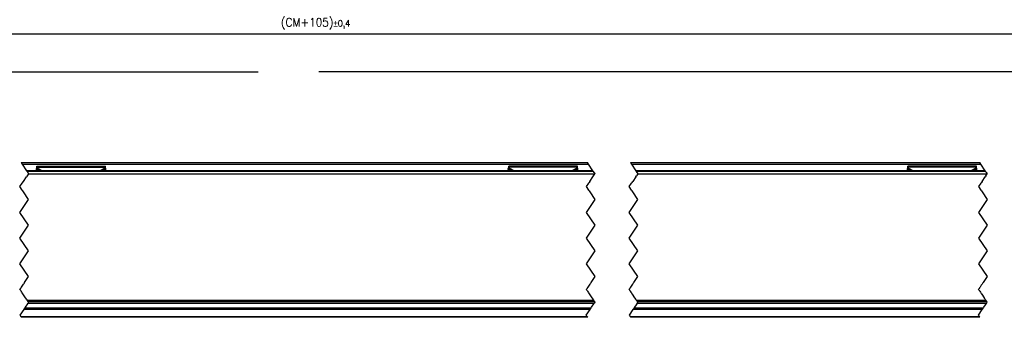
# Model space of a CAD drawing. Header units: millimetres. Extents: x -746 to 1006, y -92 to 517.
# Tile 27 of 59: x -363 to -134, y 86 to 155. Entities that reach past the tile are written whole.
import ezdxf

# ---------------------------------------------------------------- set-up
doc = ezdxf.new("R2010")
doc.units = ezdxf.units.MM
doc.linetypes.add('DOT_CENTER', pattern=[14, 12, -1, 0, -1])
doc.layers.add('1', color=7, linetype='Continuous')
doc.styles.add('CONVERTER_12', font='txt.shx', dxfattribs={"width": 0.9})
doc.dimstyles.new('ME10_DIM_25', dxfattribs={"dimtxt": 2, "dimasz": 2, "dimexe": 1, "dimexo": 1, "dimgap": 1, "dimtad": 1, "dimdsep": 46, "dimtxsty": 'CONVERTER_12', "dimsah": 1, "dimcen": 0.09, "dimclrd": 2, "dimclre": 2, "dimclrt": 2, "dimadec": 0, "dimazin": 0, "dimtol": 1, "dimtp": 0.4, "dimtm": 0.4, "dimtfac": 0.75, "dimtdec": 0, "dimtix": 1, "dimtmove": 0, "dimatfit": 3, "dimfxl": 1, "dimtolj": 1, "dimtzin": 0, "dimarcsym": 0})
doc.dimstyles.get("Standard").update_dxf_attribs({"dimtxt": 0.18, "dimasz": 0.18, "dimexe": 0.18, "dimexo": 0.0625, "dimgap": 0.09, "dimtad": 0, "dimtih": 1, "dimtoh": 1, "dimdec": 4, "dimzin": 0, "dimdsep": 46, "dimtxsty": 'Standard', "dimcen": 0.09, "dimadec": 0, "dimazin": 0, "dimtfac": 1, "dimtdec": 4, "dimtofl": 0, "dimtmove": 0, "dimatfit": 3, "dimfxl": 1, "dimtolj": 1, "dimtzin": 0, "dimarcsym": 0})

# ---------------------------------------------------------------- blocks, each defined once
blk = doc.blocks.new('REGLA_SV2-620-T__11', base_point=(-532.95, 87.75))
at = {"color": 2, "linetype": 'DOT_CENTER'}
for p, q in [((-361.84, 119.95), (-361.74, 119.79)), ((-361.74, 119.79), (-361.71, 119.75)), ((-361.71, 119.75), (-361.57, 119.55)), ((-361.57, 119.55), (-361.51, 119.46)), ((-361.51, 119.46), (-361.51, 119.45)), ((-361.51, 119.45), (-361.38, 119.26)), ((-229.74, 119.79), (-229.84, 119.95)), ((-229.71, 119.75), (-229.74, 119.79)), ((-229.57, 119.55), (-229.71, 119.75)), ((-229.57, 119.55), (-229.52, 119.46)), ((-229.52, 119.46), (-229.51, 119.45)), ((-229.51, 119.45), (-229.38, 119.26)), ((-219.84, 119.95), (-219.74, 119.79)), ((-219.74, 119.79), (-219.71, 119.75)), ((-219.57, 119.55), (-219.71, 119.75)), ((-219.57, 119.55), (-219.52, 119.46)), ((-219.52, 119.46), (-219.51, 119.45)), ((-219.51, 119.45), (-219.38, 119.26)), ((-138.32, 119.79), (-138.43, 119.95)), ((-138.29, 119.75), (-138.32, 119.79)), ((-138.29, 119.75), (-138.16, 119.55)), ((-138.16, 119.55), (-138.1, 119.46)), ((-138.1, 119.46), (-138.09, 119.45)), ((-138.09, 119.45), (-137.97, 119.26)), ((-363.38, 116.25), (-362.84, 117.05)), ((-362.84, 117.05), (-362.58, 117.45)), ((-362.58, 117.45), (-361.84, 118.55)), ((-361.71, 118.75), (-361.84, 118.55)), ((-361.38, 119.25), (-361.71, 118.75)), ((-361.38, 119.26), (-361.38, 119.25)), ((-230.84, 117.05), (-231.38, 116.25)), ((-230.71, 117.25), (-230.84, 117.05)), ((-230.58, 117.45), (-230.71, 117.25)), ((-230.58, 117.45), (-229.84, 118.55)), ((-229.84, 118.55), (-229.72, 118.74)), ((-229.72, 118.74), (-229.38, 119.25)), ((-229.38, 119.26), (-229.38, 119.25)), ((-221.38, 116.25), (-220.84, 117.05)), ((-220.71, 117.25), (-220.84, 117.05)), ((-220.71, 117.25), (-220.58, 117.45)), ((-219.84, 118.55), (-220.58, 117.45)), ((-219.84, 118.55), (-219.71, 118.75)), ((-219.38, 119.26), (-219.71, 118.75)), ((-139.43, 117.05), (-139.96, 116.25)), ((-139.43, 117.05), (-139.3, 117.25)), ((-139.16, 117.45), (-139.3, 117.25)), ((-139.16, 117.45), (-138.44, 118.54)), ((-138.3, 118.74), (-138.44, 118.54)), ((-138.3, 118.74), (-137.96, 119.25)), ((-137.97, 119.26), (-137.96, 119.25)), ((-362.84, 115.45), (-363.38, 116.25)), ((-362.84, 115.45), (-362.71, 115.25)), ((-362.57, 115.05), (-362.71, 115.25)), ((-361.38, 113.25), (-362.57, 115.05)), ((-231.38, 116.25), (-230.84, 115.45)), ((-230.71, 115.25), (-230.84, 115.45)), ((-230.71, 115.25), (-230.57, 115.05)), ((-230.57, 115.05), (-229.38, 113.25)), ((-220.84, 115.45), (-221.38, 116.25)), ((-220.84, 115.45), (-220.71, 115.25)), ((-220.57, 115.05), (-220.71, 115.25)), ((-219.38, 113.25), (-220.57, 115.05)), ((-139.96, 116.25), (-139.43, 115.45)), ((-139.29, 115.25), (-139.43, 115.45)), ((-139.29, 115.25), (-139.16, 115.05)), ((-139.16, 115.05), (-137.96, 113.25)), ((-363.38, 110.25), (-361.38, 113.25)), ((-229.38, 113.25), (-231.38, 110.25)), ((-221.38, 110.25), (-219.38, 113.25)), ((-137.96, 113.25), (-139.96, 110.25)), ((-361.38, 107.25), (-363.38, 110.25)), ((-231.38, 110.25), (-229.38, 107.25)), ((-219.38, 107.25), (-221.38, 110.25)), ((-139.96, 110.25), (-137.96, 107.25)), ((-363.38, 104.25), (-361.38, 107.25)), ((-229.38, 107.25), (-231.38, 104.25)), ((-221.38, 104.25), (-219.38, 107.25)), ((-137.96, 107.25), (-139.96, 104.25)), ((-361.38, 101.25), (-363.38, 104.25)), ((-231.38, 104.25), (-229.38, 101.25)), ((-219.38, 101.25), (-221.38, 104.25)), ((-139.96, 104.25), (-137.96, 101.25)), ((-363.38, 98.25), (-361.38, 101.25)), ((-229.38, 101.25), (-231.38, 98.25)), ((-221.38, 98.25), (-219.38, 101.25)), ((-137.96, 101.25), (-139.96, 98.25)), ((-361.38, 95.25), (-363.38, 98.25)), ((-231.38, 98.25), (-229.38, 95.25)), ((-219.38, 95.25), (-221.38, 98.25)), ((-139.96, 98.25), (-137.96, 95.25)), ((-362.3, 93.86), (-361.38, 95.25)), ((-229.38, 95.25), (-230.3, 93.86)), ((-220.3, 93.86), (-219.38, 95.25)), ((-137.96, 95.25), (-138.89, 93.86)), ((-363.38, 92.25), (-363.3, 92.37)), ((-363.27, 92.09), (-363.38, 92.25)), ((-363.3, 92.37), (-363.27, 92.41)), ((-363.27, 92.41), (-363.24, 92.45)), ((-363.24, 92.05), (-363.27, 92.09)), ((-363.24, 92.45), (-363.2, 92.51)), ((-363.2, 91.99), (-363.24, 92.05)), ((-363.2, 92.51), (-363.18, 92.54)), ((-363.09, 91.82), (-363.2, 91.99)), ((-363.18, 92.54), (-363.16, 92.58)), ((-363.16, 92.58), (-363.15, 92.59)), ((-363.15, 92.59), (-363.13, 92.62)), ((-363.13, 92.62), (-363.11, 92.65)), ((-363.11, 92.65), (-363.09, 92.68)), ((-363.09, 92.68), (-363.02, 92.78)), ((-362.95, 91.61), (-363.09, 91.82)), ((-363.02, 92.78), (-362.73, 93.22)), ((-362.73, 93.22), (-362.57, 93.46)), ((-362.57, 93.46), (-362.44, 93.65)), ((-362.44, 93.65), (-362.35, 93.79)), ((-362.35, 93.79), (-362.33, 93.82)), ((-362.33, 93.82), (-362.3, 93.86)), ((-231.3, 92.37), (-231.38, 92.25)), ((-231.38, 92.25), (-231.27, 92.09)), ((-231.27, 92.41), (-231.3, 92.37)), ((-231.24, 92.45), (-231.27, 92.41)), ((-231.27, 92.09), (-231.24, 92.05)), ((-231.21, 92.51), (-231.24, 92.45)), ((-231.24, 92.05), (-231.2, 91.99)), ((-231.18, 92.54), (-231.21, 92.51)), ((-231.2, 91.99), (-231.09, 91.82)), ((-231.16, 92.58), (-231.18, 92.54)), ((-231.15, 92.59), (-231.16, 92.58)), ((-231.13, 92.62), (-231.15, 92.59)), ((-231.11, 92.65), (-231.13, 92.62)), ((-231.09, 92.68), (-231.11, 92.65)), ((-231.02, 92.78), (-231.09, 92.68)), ((-231.09, 91.82), (-230.95, 91.61)), ((-230.73, 93.22), (-231.02, 92.78)), ((-230.57, 93.46), (-230.73, 93.22)), ((-230.44, 93.65), (-230.57, 93.46)), ((-230.35, 93.79), (-230.44, 93.65)), ((-230.33, 93.82), (-230.35, 93.79)), ((-230.3, 93.86), (-230.33, 93.82)), ((-221.38, 92.25), (-221.3, 92.37)), ((-221.38, 92.25), (-221.27, 92.09)), ((-221.3, 92.37), (-221.27, 92.41)), ((-221.27, 92.41), (-221.24, 92.45)), ((-221.27, 92.09), (-221.24, 92.05)), ((-221.24, 92.45), (-221.21, 92.51)), ((-221.23, 92.02), (-221.24, 92.05)), ((-221.2, 91.99), (-221.23, 92.02)), ((-221.21, 92.51), (-221.18, 92.54)), ((-221.16, 91.93), (-221.2, 91.99)), ((-221.18, 92.54), (-221.16, 92.58)), ((-221.16, 92.58), (-221.15, 92.59)), ((-221.09, 91.82), (-221.16, 91.93)), ((-221.15, 92.59), (-221.13, 92.62)), ((-221.13, 92.62), (-221.02, 92.78)), ((-220.95, 91.61), (-221.09, 91.82)), ((-221.02, 92.78), (-220.73, 93.22)), ((-220.73, 93.22), (-220.57, 93.46)), ((-220.57, 93.46), (-220.44, 93.65)), ((-220.44, 93.65), (-220.35, 93.79)), ((-220.35, 93.79), (-220.3, 93.86)), ((-139.88, 92.37), (-139.96, 92.25)), ((-139.86, 92.09), (-139.96, 92.25)), ((-139.85, 92.41), (-139.88, 92.37)), ((-139.83, 92.05), (-139.86, 92.09)), ((-139.83, 92.45), (-139.85, 92.41)), ((-139.79, 92.51), (-139.83, 92.45)), ((-139.83, 92.05), (-139.81, 92.02)), ((-139.81, 92.02), (-139.79, 91.99)), ((-139.77, 92.54), (-139.79, 92.51)), ((-139.79, 91.99), (-139.75, 91.93)), ((-139.74, 92.58), (-139.77, 92.54)), ((-139.75, 91.93), (-139.67, 91.82)), ((-139.71, 92.62), (-139.74, 92.59)), ((-139.74, 92.59), (-139.74, 92.58)), ((-139.61, 92.78), (-139.71, 92.62)), ((-139.67, 91.82), (-139.53, 91.61)), ((-139.32, 93.22), (-139.61, 92.78)), ((-139.15, 93.46), (-139.32, 93.22)), ((-139.03, 93.65), (-139.15, 93.46)), ((-138.94, 93.79), (-139.03, 93.65)), ((-138.89, 93.86), (-138.94, 93.79)), ((-362.84, 91.45), (-362.95, 91.61)), ((-362.09, 90.32), (-362.84, 91.45)), ((-362.03, 90.23), (-362.09, 90.32)), ((-361.85, 89.96), (-362.03, 90.23)), ((-361.74, 89.8), (-361.85, 89.96)), ((-361.67, 89.69), (-361.74, 89.8)), ((-361.64, 89.65), (-361.67, 89.69)), ((-361.63, 89.64), (-361.64, 89.65)), ((-361.53, 89.48), (-361.63, 89.64)), ((-230.95, 91.61), (-230.84, 91.45)), ((-230.84, 91.45), (-230.09, 90.32)), ((-230.09, 90.32), (-230.03, 90.23)), ((-230.03, 90.23), (-229.85, 89.96)), ((-229.85, 89.96), (-229.74, 89.8)), ((-229.74, 89.8), (-229.67, 89.69)), ((-229.67, 89.69), (-229.64, 89.65)), ((-229.64, 89.65), (-229.64, 89.64)), ((-229.64, 89.64), (-229.53, 89.48)), ((-220.87, 91.49), (-220.95, 91.61)), ((-220.85, 91.46), (-220.87, 91.49)), ((-220.84, 91.45), (-220.85, 91.46)), ((-220.75, 91.31), (-220.84, 91.45)), ((-220.72, 91.27), (-220.75, 91.31)), ((-220.71, 91.24), (-220.72, 91.27)), ((-220.67, 91.19), (-220.71, 91.24)), ((-220.64, 91.14), (-220.67, 91.19)), ((-220.09, 90.32), (-220.64, 91.14)), ((-220.03, 90.23), (-220.09, 90.32)), ((-219.85, 89.96), (-220.03, 90.23)), ((-219.78, 89.86), (-219.85, 89.96)), ((-219.74, 89.8), (-219.78, 89.86)), ((-219.67, 89.69), (-219.74, 89.8)), ((-219.64, 89.65), (-219.67, 89.69)), ((-219.64, 89.64), (-219.64, 89.65)), ((-219.53, 89.48), (-219.64, 89.64)), ((-139.53, 91.61), (-139.45, 91.49)), ((-139.45, 91.49), (-139.44, 91.46)), ((-139.44, 91.46), (-139.43, 91.45)), ((-139.43, 91.45), (-139.34, 91.31)), ((-139.34, 91.31), (-139.31, 91.27)), ((-139.31, 91.27), (-139.29, 91.24)), ((-139.29, 91.24), (-139.26, 91.19)), ((-139.26, 91.19), (-139.22, 91.14)), ((-139.22, 91.14), (-138.67, 90.32)), ((-138.67, 90.32), (-138.62, 90.23)), ((-138.62, 90.23), (-138.43, 89.96)), ((-138.43, 89.96), (-138.37, 89.86)), ((-138.37, 89.86), (-138.33, 89.8)), ((-138.33, 89.8), (-138.25, 89.69)), ((-138.25, 89.69), (-138.23, 89.65)), ((-138.23, 89.65), (-138.22, 89.64)), ((-138.22, 89.64), (-138.11, 89.48)), ((-362.3, 87.87), (-362.38, 87.75)), ((-362.24, 87.95), (-362.3, 87.87)), ((-362.15, 88.09), (-362.24, 87.95)), ((-361.63, 88.86), (-362.15, 88.09)), ((-361.63, 88.86), (-361.52, 89.04)), ((-361.52, 89.46), (-361.53, 89.48)), ((-361.43, 89.34), (-361.52, 89.46)), ((-361.52, 89.04), (-361.51, 89.05)), ((-361.51, 89.05), (-361.42, 89.18)), ((-361.38, 89.25), (-361.43, 89.34)), ((-361.42, 89.18), (-361.41, 89.19)), ((-361.41, 89.19), (-361.38, 89.25)), ((-230.38, 87.75), (-230.3, 87.87)), ((-230.3, 87.87), (-230.24, 87.95)), ((-230.24, 87.95), (-230.15, 88.09)), ((-230.15, 88.09), (-229.64, 88.86)), ((-229.52, 89.04), (-229.64, 88.86)), ((-229.53, 89.48), (-229.52, 89.46)), ((-229.52, 89.46), (-229.43, 89.34)), ((-229.51, 89.05), (-229.52, 89.04)), ((-229.42, 89.18), (-229.51, 89.05)), ((-229.43, 89.34), (-229.38, 89.25)), ((-229.41, 89.19), (-229.42, 89.18)), ((-229.38, 89.25), (-229.41, 89.19)), ((-220.3, 87.87), (-220.38, 87.75)), ((-220.24, 87.95), (-220.3, 87.87)), ((-220.15, 88.09), (-220.24, 87.95)), ((-219.77, 88.66), (-220.15, 88.09)), ((-219.64, 88.86), (-219.77, 88.66)), ((-219.64, 88.86), (-219.52, 89.04)), ((-219.52, 89.46), (-219.53, 89.48)), ((-219.43, 89.34), (-219.52, 89.46)), ((-219.52, 89.04), (-219.5, 89.06)), ((-219.5, 89.06), (-219.42, 89.18)), ((-219.38, 89.25), (-219.43, 89.34)), ((-219.42, 89.18), (-219.41, 89.19)), ((-219.41, 89.19), (-219.38, 89.25)), ((-138.96, 87.75), (-138.88, 87.87)), ((-138.88, 87.87), (-138.83, 87.95)), ((-138.83, 87.95), (-138.73, 88.09)), ((-138.73, 88.09), (-138.35, 88.66)), ((-138.35, 88.66), (-138.22, 88.86)), ((-138.1, 89.04), (-138.22, 88.86)), ((-138.11, 89.48), (-138.1, 89.46)), ((-138.1, 89.46), (-138.02, 89.34)), ((-138.09, 89.06), (-138.1, 89.04)), ((-138.01, 89.18), (-138.09, 89.06)), ((-138.02, 89.34), (-137.96, 89.25)), ((-138, 89.19), (-138.01, 89.18)), ((-137.96, 89.25), (-138, 89.19))]:
    blk.add_line(p, q, dxfattribs=at)
at = {"color": 7, "linetype": 'Continuous'}
for p, q in [((-229.84, 119.95), (-361.84, 119.95)), ((-138.43, 119.95), (-219.84, 119.95)), ((-361.38, 119.26), (-229.38, 119.26)), ((-219.38, 119.26), (-137.97, 119.26)), ((-230.38, 87.75), (-362.38, 87.75)), ((-361.52, 89.04), (-229.52, 89.04)), ((-138.96, 87.75), (-220.38, 87.75)), ((-138.1, 89.04), (-219.52, 89.04))]:
    blk.add_line(p, q, dxfattribs=at)
at = {"color": 3, "linetype": 'Continuous'}
for p, q in [((-229.71, 119.75), (-361.71, 119.75)), ((-151.65, 119.75), (-219.71, 119.75)), ((-146.76, 119.75), (-151.65, 119.75)), ((-145.25, 119.75), (-146.76, 119.75)), ((-140.48, 119.75), (-145.25, 119.75)), ((-140.36, 119.75), (-140.48, 119.75)), ((-138.29, 119.75), (-140.36, 119.75)), ((-229.64, 89.65), (-361.64, 89.65)), ((-138.23, 89.65), (-219.64, 89.65)), ((-362.24, 87.95), (-230.24, 87.95)), ((-229.53, 89.48), (-361.53, 89.48)), ((-229.51, 89.05), (-361.51, 89.05)), ((-220.24, 87.95), (-138.83, 87.95)), ((-138.11, 89.48), (-219.53, 89.48)), ((-219.5, 89.06), (-138.09, 89.06))]:
    blk.add_line(p, q, dxfattribs=at)
blk = doc.blocks.new('SOPORTE_SV2-T__12', base_point=(-532.95, 85.75))
at = {"color": 2, "linetype": 'DOT_CENTER'}
for p, q in [((-363.11, 121.85), (-362.87, 121.49)), ((-230.87, 121.49), (-231.11, 121.85)), ((-221.11, 121.85), (-220.87, 121.49)), ((-139.46, 121.49), (-139.69, 121.85)), ((-362.87, 121.49), (-361.84, 119.95)), ((-361.84, 119.95), (-361.74, 119.79)), ((-361.57, 119.55), (-361.51, 119.46)), ((-361.51, 119.46), (-361.51, 119.45)), ((-361.51, 119.45), (-361.38, 119.26)), ((-229.84, 119.95), (-230.87, 121.49)), ((-229.74, 119.79), (-229.84, 119.95)), ((-229.57, 119.55), (-229.52, 119.46)), ((-229.52, 119.46), (-229.51, 119.45)), ((-229.51, 119.45), (-229.38, 119.26)), ((-220.87, 121.49), (-219.84, 119.95)), ((-219.84, 119.95), (-219.74, 119.79)), ((-219.57, 119.55), (-219.71, 119.75)), ((-138.43, 119.95), (-139.46, 121.49)), ((-138.32, 119.79), (-138.43, 119.95)), ((-138.29, 119.75), (-138.32, 119.79)), ((-138.29, 119.75), (-138.16, 119.55)), ((-138.16, 119.55), (-138.1, 119.46)), ((-138.1, 119.46), (-138.09, 119.45)), ((-138.09, 119.45), (-137.97, 119.26)), ((-363.38, 116.25), (-362.84, 117.05)), ((-362.58, 117.45), (-361.84, 118.55)), ((-361.38, 119.25), (-361.71, 118.75)), ((-361.38, 119.26), (-361.38, 119.25)), ((-230.84, 117.05), (-231.38, 116.25)), ((-230.58, 117.45), (-230.71, 117.25)), ((-230.58, 117.45), (-229.84, 118.55)), ((-229.71, 118.75), (-229.38, 119.25)), ((-229.38, 119.26), (-229.38, 119.25)), ((-221.38, 116.25), (-220.84, 117.05)), ((-220.71, 117.25), (-220.84, 117.05)), ((-219.84, 118.55), (-220.58, 117.45)), ((-219.84, 118.55), (-219.72, 118.74)), ((-139.43, 117.05), (-139.96, 116.25)), ((-139.43, 117.05), (-139.3, 117.25)), ((-139.16, 117.45), (-139.3, 117.25)), ((-139.16, 117.45), (-138.44, 118.54)), ((-138.3, 118.74), (-138.44, 118.54)), ((-138.3, 118.74), (-137.96, 119.25)), ((-137.97, 119.26), (-137.96, 119.25)), ((-362.84, 115.45), (-363.38, 116.25)), ((-362.84, 115.45), (-362.71, 115.25)), ((-362.57, 115.05), (-362.71, 115.25)), ((-361.38, 113.25), (-362.57, 115.05)), ((-231.38, 116.25), (-230.84, 115.45)), ((-230.71, 115.25), (-230.84, 115.45)), ((-230.71, 115.25), (-230.57, 115.05)), ((-230.57, 115.05), (-229.38, 113.25)), ((-220.84, 115.45), (-221.38, 116.25)), ((-220.84, 115.45), (-220.71, 115.25)), ((-219.38, 113.25), (-220.57, 115.05)), ((-139.96, 116.25), (-139.43, 115.45)), ((-139.29, 115.25), (-139.43, 115.45)), ((-139.16, 115.05), (-137.96, 113.25)), ((-363.38, 110.25), (-361.38, 113.25)), ((-229.38, 113.25), (-231.38, 110.25)), ((-221.38, 110.25), (-219.38, 113.25)), ((-137.96, 113.25), (-139.96, 110.25)), ((-361.38, 107.25), (-363.38, 110.25)), ((-231.38, 110.25), (-229.38, 107.25)), ((-219.38, 107.25), (-221.38, 110.25)), ((-139.96, 110.25), (-137.96, 107.25)), ((-363.38, 104.25), (-361.38, 107.25)), ((-229.38, 107.25), (-231.38, 104.25)), ((-221.38, 104.25), (-219.38, 107.25)), ((-137.96, 107.25), (-139.96, 104.25)), ((-361.38, 101.25), (-363.38, 104.25)), ((-231.38, 104.25), (-229.38, 101.25)), ((-219.38, 101.25), (-221.38, 104.25)), ((-139.96, 104.25), (-137.96, 101.25)), ((-363.38, 98.25), (-361.38, 101.25)), ((-229.38, 101.25), (-231.38, 98.25)), ((-221.38, 98.25), (-219.38, 101.25)), ((-137.96, 101.25), (-139.96, 98.25)), ((-361.38, 95.25), (-363.38, 98.25)), ((-231.38, 98.25), (-229.38, 95.25)), ((-219.38, 95.25), (-221.38, 98.25)), ((-139.96, 98.25), (-137.96, 95.25)), ((-362.3, 93.86), (-361.38, 95.25)), ((-229.38, 95.25), (-230.3, 93.86)), ((-220.3, 93.86), (-219.38, 95.25)), ((-137.96, 95.25), (-138.89, 93.86)), ((-363.38, 92.25), (-363.3, 92.37)), ((-363.3, 92.37), (-363.27, 92.41)), ((-363.27, 92.41), (-363.24, 92.45)), ((-363.24, 92.45), (-363.2, 92.51)), ((-363.2, 91.99), (-363.24, 92.05)), ((-363.2, 92.51), (-363.18, 92.54)), ((-363.09, 91.82), (-363.2, 91.99)), ((-363.18, 92.54), (-363.16, 92.58)), ((-363.16, 92.58), (-363.15, 92.59)), ((-363.15, 92.59), (-363.13, 92.62)), ((-363.13, 92.62), (-363.11, 92.65)), ((-363.11, 92.65), (-363.09, 92.68)), ((-363.09, 92.68), (-363.02, 92.78)), ((-362.95, 91.61), (-363.09, 91.82)), ((-363.02, 92.78), (-362.73, 93.22)), ((-362.73, 93.22), (-362.57, 93.46)), ((-362.57, 93.46), (-362.44, 93.65)), ((-362.44, 93.65), (-362.35, 93.79)), ((-362.35, 93.79), (-362.33, 93.82)), ((-362.33, 93.82), (-362.3, 93.86)), ((-231.3, 92.37), (-231.38, 92.25)), ((-231.27, 92.41), (-231.3, 92.37)), ((-231.24, 92.45), (-231.27, 92.41)), ((-231.21, 92.51), (-231.24, 92.45)), ((-231.24, 92.05), (-231.2, 91.99)), ((-231.18, 92.54), (-231.21, 92.51)), ((-231.2, 91.99), (-231.09, 91.82)), ((-231.16, 92.58), (-231.18, 92.54)), ((-231.15, 92.59), (-231.16, 92.58)), ((-231.13, 92.62), (-231.15, 92.59)), ((-231.11, 92.65), (-231.13, 92.62)), ((-231.09, 92.68), (-231.11, 92.65)), ((-231.02, 92.78), (-231.09, 92.68)), ((-231.09, 91.82), (-230.95, 91.61)), ((-230.73, 93.22), (-231.02, 92.78)), ((-230.57, 93.46), (-230.73, 93.22)), ((-230.44, 93.65), (-230.57, 93.46)), ((-230.35, 93.79), (-230.44, 93.65)), ((-230.33, 93.82), (-230.35, 93.79)), ((-230.3, 93.86), (-230.33, 93.82)), ((-221.38, 92.25), (-221.3, 92.37)), ((-221.38, 92.25), (-221.27, 92.09)), ((-221.3, 92.37), (-221.27, 92.41)), ((-221.27, 92.41), (-221.24, 92.45)), ((-221.27, 92.09), (-221.24, 92.05)), ((-221.24, 92.45), (-221.21, 92.51)), ((-221.23, 92.02), (-221.24, 92.05)), ((-221.2, 91.99), (-221.23, 92.02)), ((-221.21, 92.51), (-221.18, 92.54)), ((-221.16, 91.93), (-221.2, 91.99)), ((-221.18, 92.54), (-221.16, 92.58)), ((-221.16, 92.58), (-221.15, 92.59)), ((-221.09, 91.82), (-221.16, 91.93)), ((-221.15, 92.59), (-221.13, 92.62)), ((-221.13, 92.62), (-221.02, 92.78)), ((-220.95, 91.61), (-221.09, 91.82)), ((-221.02, 92.78), (-220.73, 93.22)), ((-220.73, 93.22), (-220.57, 93.46)), ((-220.57, 93.46), (-220.44, 93.65)), ((-220.44, 93.65), (-220.35, 93.79)), ((-220.35, 93.79), (-220.3, 93.86)), ((-139.88, 92.37), (-139.96, 92.25)), ((-139.86, 92.09), (-139.96, 92.25)), ((-139.85, 92.41), (-139.88, 92.37)), ((-139.83, 92.05), (-139.86, 92.09)), ((-139.83, 92.45), (-139.85, 92.41)), ((-139.79, 92.51), (-139.83, 92.45)), ((-139.83, 92.05), (-139.81, 92.02)), ((-139.81, 92.02), (-139.79, 91.99)), ((-139.77, 92.54), (-139.79, 92.51)), ((-139.79, 91.99), (-139.75, 91.93)), ((-139.74, 92.58), (-139.77, 92.54)), ((-139.75, 91.93), (-139.67, 91.82)), ((-139.71, 92.62), (-139.74, 92.59)), ((-139.74, 92.59), (-139.74, 92.58)), ((-139.61, 92.78), (-139.71, 92.62)), ((-139.67, 91.82), (-139.53, 91.61)), ((-139.32, 93.22), (-139.61, 92.78)), ((-139.15, 93.46), (-139.32, 93.22)), ((-139.03, 93.65), (-139.15, 93.46)), ((-138.94, 93.79), (-139.03, 93.65)), ((-138.89, 93.86), (-138.94, 93.79)), ((-362.84, 91.45), (-362.95, 91.61)), ((-362.09, 90.32), (-362.84, 91.45)), ((-362.03, 90.23), (-362.09, 90.32)), ((-361.85, 89.96), (-362.03, 90.23)), ((-361.74, 89.8), (-361.85, 89.96)), ((-361.67, 89.69), (-361.74, 89.8)), ((-361.64, 89.65), (-361.67, 89.69)), ((-361.63, 89.64), (-361.64, 89.65)), ((-361.53, 89.48), (-361.63, 89.64)), ((-230.95, 91.61), (-230.84, 91.45)), ((-230.84, 91.45), (-230.09, 90.32)), ((-230.09, 90.32), (-230.03, 90.23)), ((-230.03, 90.23), (-229.85, 89.96)), ((-229.85, 89.96), (-229.74, 89.8)), ((-229.74, 89.8), (-229.67, 89.69)), ((-229.67, 89.69), (-229.64, 89.65)), ((-229.64, 89.65), (-229.64, 89.64)), ((-229.64, 89.64), (-229.53, 89.48)), ((-220.87, 91.49), (-220.95, 91.61)), ((-220.85, 91.46), (-220.87, 91.49)), ((-220.84, 91.45), (-220.85, 91.46)), ((-220.75, 91.31), (-220.84, 91.45)), ((-220.72, 91.27), (-220.75, 91.31)), ((-220.71, 91.24), (-220.72, 91.27)), ((-220.67, 91.19), (-220.71, 91.24)), ((-220.64, 91.14), (-220.67, 91.19)), ((-220.09, 90.32), (-220.64, 91.14)), ((-220.03, 90.23), (-220.09, 90.32)), ((-219.85, 89.96), (-220.03, 90.23)), ((-219.78, 89.86), (-219.85, 89.96)), ((-219.74, 89.8), (-219.78, 89.86)), ((-219.67, 89.69), (-219.74, 89.8)), ((-219.64, 89.65), (-219.67, 89.69)), ((-219.64, 89.64), (-219.64, 89.65)), ((-219.53, 89.48), (-219.64, 89.64)), ((-139.53, 91.61), (-139.45, 91.49)), ((-139.45, 91.49), (-139.44, 91.46)), ((-139.44, 91.46), (-139.43, 91.45)), ((-139.43, 91.45), (-139.34, 91.31)), ((-139.34, 91.31), (-139.31, 91.27)), ((-139.31, 91.27), (-139.29, 91.24)), ((-139.29, 91.24), (-139.26, 91.19)), ((-139.26, 91.19), (-139.22, 91.14)), ((-139.22, 91.14), (-138.67, 90.32)), ((-138.67, 90.32), (-138.62, 90.23)), ((-138.62, 90.23), (-138.43, 89.96)), ((-138.43, 89.96), (-138.37, 89.86)), ((-138.37, 89.86), (-138.33, 89.8)), ((-138.33, 89.8), (-138.25, 89.69)), ((-138.25, 89.69), (-138.23, 89.65)), ((-138.23, 89.65), (-138.22, 89.64)), ((-138.22, 89.64), (-138.11, 89.48)), ((-362.51, 87.55), (-363.38, 86.25)), ((-362.51, 87.55), (-362.38, 87.75)), ((-362.3, 87.87), (-362.38, 87.75)), ((-362.24, 87.95), (-362.3, 87.87)), ((-362.15, 88.09), (-362.24, 87.95)), ((-361.63, 88.86), (-362.15, 88.09)), ((-361.63, 88.86), (-361.52, 89.04)), ((-361.52, 89.46), (-361.53, 89.48)), ((-361.43, 89.34), (-361.52, 89.46)), ((-361.52, 89.04), (-361.51, 89.05)), ((-361.51, 89.05), (-361.42, 89.18)), ((-361.38, 89.25), (-361.43, 89.34)), ((-361.42, 89.18), (-361.41, 89.19)), ((-361.41, 89.19), (-361.38, 89.25)), ((-231.38, 86.25), (-230.51, 87.55)), ((-230.38, 87.75), (-230.51, 87.55)), ((-230.38, 87.75), (-230.3, 87.87)), ((-230.3, 87.87), (-230.24, 87.95)), ((-230.24, 87.95), (-230.15, 88.09)), ((-230.15, 88.09), (-229.64, 88.86)), ((-229.52, 89.04), (-229.64, 88.86)), ((-229.53, 89.48), (-229.52, 89.46)), ((-229.52, 89.46), (-229.43, 89.34)), ((-229.51, 89.05), (-229.52, 89.04)), ((-229.42, 89.18), (-229.51, 89.05)), ((-229.43, 89.34), (-229.38, 89.25)), ((-229.41, 89.19), (-229.42, 89.18)), ((-229.38, 89.25), (-229.41, 89.19)), ((-220.51, 87.55), (-221.38, 86.25)), ((-220.51, 87.55), (-220.38, 87.75)), ((-220.3, 87.87), (-220.38, 87.75)), ((-220.24, 87.95), (-220.3, 87.87)), ((-220.15, 88.09), (-220.24, 87.95)), ((-219.77, 88.66), (-220.15, 88.09)), ((-219.64, 88.86), (-219.77, 88.66)), ((-219.64, 88.86), (-219.52, 89.04)), ((-219.52, 89.46), (-219.53, 89.48)), ((-219.43, 89.34), (-219.52, 89.46)), ((-219.52, 89.04), (-219.5, 89.06)), ((-219.5, 89.06), (-219.42, 89.18)), ((-219.38, 89.25), (-219.43, 89.34)), ((-219.42, 89.18), (-219.41, 89.19)), ((-219.41, 89.19), (-219.38, 89.25)), ((-139.96, 86.25), (-139.1, 87.55)), ((-138.96, 87.75), (-139.1, 87.55)), ((-138.96, 87.75), (-138.88, 87.87)), ((-138.88, 87.87), (-138.83, 87.95)), ((-138.83, 87.95), (-138.73, 88.09)), ((-138.73, 88.09), (-138.35, 88.66)), ((-138.35, 88.66), (-138.22, 88.86)), ((-138.1, 89.04), (-138.22, 88.86)), ((-138.11, 89.48), (-138.1, 89.46)), ((-138.1, 89.46), (-138.02, 89.34)), ((-138.09, 89.06), (-138.1, 89.04)), ((-138.01, 89.18), (-138.09, 89.06)), ((-138.02, 89.34), (-137.96, 89.25)), ((-138, 89.19), (-138.01, 89.18)), ((-137.96, 89.25), (-138, 89.19)), ((-363.38, 86.25), (-363.17, 85.95)), ((-363.17, 85.95), (-363.04, 85.75)), ((-231.17, 85.95), (-231.38, 86.25)), ((-231.04, 85.75), (-231.17, 85.95)), ((-221.38, 86.25), (-221.17, 85.95)), ((-221.17, 85.95), (-221.04, 85.75)), ((-139.76, 85.95), (-139.96, 86.25)), ((-139.63, 85.75), (-139.76, 85.95))]:
    blk.add_line(p, q, dxfattribs=at)
at = {"color": 7, "linetype": 'Continuous'}
for p, q in [((-363.11, 121.85), (-231.11, 121.85)), ((-221.11, 121.85), (-139.69, 121.85)), ((-359.56, 120.42), (-359.45, 120.63)), ((-359.55, 119.95), (-359.56, 120.42)), ((-359.45, 120.8), (-359.45, 121.02)), ((-359.45, 121.02), (-343.45, 121.02)), ((-359.45, 120.63), (-359.45, 120.8)), ((-343.45, 120.8), (-343.45, 121.02)), ((-343.45, 120.63), (-343.45, 120.8)), ((-343.34, 120.42), (-343.45, 120.63)), ((-343.35, 119.95), (-343.34, 120.42)), ((-249.56, 120.42), (-249.45, 120.63)), ((-249.55, 119.95), (-249.56, 120.42)), ((-249.45, 120.8), (-249.45, 121.02)), ((-233.45, 121.02), (-249.45, 121.02)), ((-249.45, 120.63), (-249.45, 120.8)), ((-233.45, 120.8), (-233.45, 121.02)), ((-233.45, 120.63), (-233.45, 120.8)), ((-233.34, 120.42), (-233.45, 120.63)), ((-233.35, 119.95), (-233.34, 120.42)), ((-156.56, 120.42), (-156.45, 120.63)), ((-156.55, 119.95), (-156.56, 120.42)), ((-140.45, 121.02), (-156.45, 121.02)), ((-156.45, 120.8), (-156.45, 121.02)), ((-156.45, 120.63), (-156.45, 120.8)), ((-140.45, 120.8), (-140.45, 121.02)), ((-140.45, 120.63), (-140.45, 120.8)), ((-140.34, 120.42), (-140.45, 120.63)), ((-140.35, 119.95), (-140.34, 120.42)), ((-230.38, 87.75), (-362.38, 87.75)), ((-138.96, 87.75), (-220.38, 87.75)), ((-231.04, 85.75), (-363.04, 85.75)), ((-139.63, 85.75), (-221.04, 85.75))]:
    blk.add_line(p, q, dxfattribs=at)
at = {"color": 3, "linetype": 'Continuous'}
for p, q in [((-362.87, 121.49), (-230.87, 121.49)), ((-359.56, 120.42), (-358.65, 119.95)), ((-359.45, 120.8), (-343.45, 120.8)), ((-359.45, 120.63), (-358.14, 119.95)), ((-343.45, 120.63), (-344.76, 119.95)), ((-343.34, 120.42), (-344.25, 119.95)), ((-249.56, 120.42), (-248.65, 119.95)), ((-233.45, 120.8), (-249.45, 120.8)), ((-249.45, 120.63), (-248.14, 119.95)), ((-233.45, 120.63), (-234.76, 119.95)), ((-233.34, 120.42), (-234.25, 119.95)), ((-220.87, 121.49), (-139.46, 121.49)), ((-156.56, 120.42), (-155.65, 119.95)), ((-140.45, 120.8), (-156.45, 120.8)), ((-156.45, 120.63), (-155.14, 119.95)), ((-145.25, 119.75), (-146.76, 119.75)), ((-140.48, 119.75), (-145.25, 119.75)), ((-140.45, 120.63), (-141.76, 119.95)), ((-140.34, 120.42), (-141.25, 119.95)), ((-140.36, 119.75), (-140.48, 119.75)), ((-138.29, 119.75), (-140.36, 119.75)), ((-230.51, 87.55), (-362.51, 87.55)), ((-139.1, 87.55), (-220.51, 87.55)), ((-363.17, 85.95), (-231.17, 85.95)), ((-221.17, 85.95), (-139.76, 85.95))]:
    blk.add_line(p, q, dxfattribs=at)
blk = doc.blocks.new('REGLA_SV2-620-T__14', base_point=(-532.95, 65.65))
for name, p in [('SOPORTE_SV2-T__12', (-532.95, 85.75)), ('REGLA_SV2-620-T__11', (-532.95, 87.75))]:
    blk.add_blockref(name, p)
blk = doc.blocks.new('*D90')
at = {"layer": '1', "color": 2, "linetype": 'Continuous'}
for p, q in [((-532.95, 122.85), (-532.95, 152.94)), ((-532.95, 151.94), (-55.95, 151.94)), ((-55.95, 122.85), (-55.95, 152.94))]:
    blk.add_line(p, q, dxfattribs=at)
at = {"layer": '1', "color": 2}
for points in [[(-530.95, 152.2), (-530.95, 151.67), (-532.95, 151.94)], [(-57.95, 151.67), (-57.95, 152.2), (-55.95, 151.94)]]:
    blk.add_solid(points, dxfattribs=at)
at = {"layer": '1', "color": 2, "insert": (-302.56, 152.94), "char_height": 2, "attachment_point": 7, "rotation": 0.0001, "line_spacing_factor": 0.60024, "style": 'CONVERTER_12'}
blk.add_mtext('\\C2;(CM+105)\\C2;\\H1.5;{\\Fgdt;`}0,4', dxfattribs=at)
blk = doc.blocks.new('Front2', base_point=(-445.45, 93.75))
blk.add_blockref('REGLA_SV2-620-T__14', (-532.95, 65.652))
at = {"layer": '1'}
dim = blk.add_aligned_dim(p1=(-55.95, 121.848), p2=(-532.95, 121.848), distance=-30.089, text='(CM+105)', dimstyle='ME10_DIM_25', dxfattribs=at)
dim.commit()
dim.dimension.update_dxf_attribs({"geometry": '*D90', "text_midpoint": (-294.45, 153.936), "text_rotation": 0.00014})
at = {"layer": '1', "color": 2, "linetype": 'Continuous', "has_arrowhead": 0}
for points in [[(-499.392, 121.848), (-499.392, 143.036), (-307.886, 143.036)], [(-76.801, 121.848), (-76.801, 143.036), (-293.698, 143.036)]]:
    blk.add_leader(points, dimstyle='Standard', dxfattribs=at)

msp = doc.modelspace()

# ---------------------------------------------------------------- block references
msp.add_blockref('Front2', (-445.45, 93.75))

doc.saveas('drawing.dxf')
